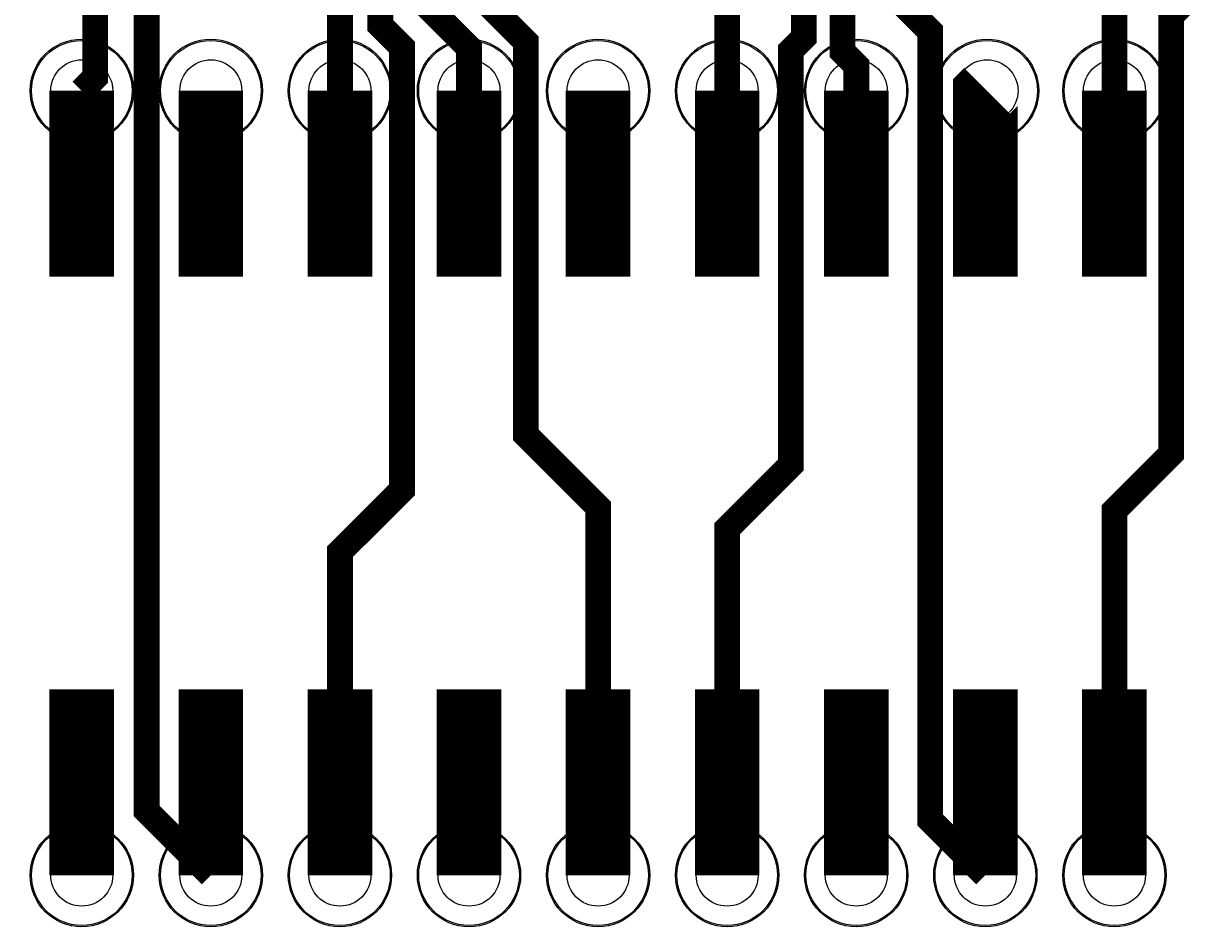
# Model space of a CAD drawing. Extents: x 0 to 3292, y 0 to 2151.
# Tile 27 of 50: x 1719 to 2169, y 15 to 365. Entities that reach past the tile are written whole.
import ezdxf

# ---------------------------------------------------------------- set-up
doc = ezdxf.new("R2010")
doc.units = 0
doc.layers.add('ETCH_BOTTOM', color=1, linetype='CONTINUOUS')
doc.layers.add('ETCH_TOP', color=4, linetype='CONTINUOUS')

# ---------------------------------------------------------------- blocks, each defined once
blk = doc.blocks.new('VIA_C10H24')
at = {"layer": 'ETCH_BOTTOM'}
for radius in [19.5, 19.5, 12]:
    blk.add_circle((0, 0), radius, dxfattribs=at)
at = {"layer": 'ETCH_TOP'}
for radius in [19.5, 19.5, 12]:
    blk.add_circle((0, 0), radius, dxfattribs=at)
blk = doc.blocks.new('FIGURE_CIRCLE')
blk.add_circle((0, 0), 0.5)

msp = doc.modelspace()

# ---------------------------------------------------------------- linework, layer by layer
at = {"layer": 'ETCH_BOTTOM', "const_width": 10}
for points in [[(2186.75, 1159.5), (2171.75, 1159.5), (2171.75, 1132.05), (2156.75, 1132.05), (2156.75, 1159.5), (2141.75, 1159.5), (2141.75, 1132.05), (2126.75, 1132.05), (2126.75, 1159.5), (2111.75, 1159.5), (2111.75, 1132.05), (2096.75, 1132.05), (2096.75, 1159.5), (2081.75, 1159.5), (2081.75, 1132.05), (1909.55, 1132.05), (1746.5, 969), (1746.5, 344.17), (1741.34, 339.01)], [(2331.69, 1083.05), (2302.69, 1112.05), (1917.84, 1112.05), (1766.5, 960.71), (1766.5, 59.85), (1791.34, 35.01)], [(1841.34, 339.01), (1841.34, 635.26), (1841.2, 635.4), (1841.2, 636.8), (1840, 638), (1840, 660)], [(1841.34, 35.01), (1841.34, 160.33), (1865.38, 184.37), (1865.38, 355.93), (1857, 364.31), (1857, 604.24), (1870, 617.24), (1870, 660)], [(1891.34, 339.01), (1891.34, 355.66), (1872, 375), (1872, 598.02), (1899.2, 625.22), (1899.2, 637.2), (1900, 638), (1900, 660)], [(1941.34, 35.01), (1941.34, 177.65), (1913.34, 205.65), (1913.34, 357.97), (1888, 383.31), (1888, 592.8), (1930, 634.8), (1930, 660)], [(1991.34, 339.01), (1991.34, 370.85), (2005.56, 385.07), (2005.56, 602.44), (1971, 637), (1971, 660)], [(1991.34, 35.01), (1991.34, 169.33), (2016, 193.99), (2016, 354.63), (2021, 359.63), (2021, 608.22), (2000, 629.22), (2000, 660)], [(2041.34, 339.01), (2041.34, 348.85), (2036, 354.19), (2036, 614.44), (2027, 623.44), (2027, 635), (2030, 638), (2030, 660)], [(2091.34, 35.01), (2070, 56.35), (2070, 362), (2051, 381), (2051, 629), (2060, 638), (2060, 660)], [(2141.34, 339.01), (2141.34, 370.85), (2172, 401.51), (2172, 566), (2100, 638), (2100, 660)], [(2141.34, 35.01), (2141.34, 176.33), (2163.34, 198.33), (2163.34, 368.11), (2187, 391.77), (2187, 572.22), (2156.34, 602.88), (2156.34, 611.66), (2130, 638), (2130, 660)]]:
    msp.add_lwpolyline(points, dxfattribs=at)
at = {"layer": 'ETCH_TOP', "const_width": 25}
for points in [[(1741.34, 267.01), (1741.34, 339.01)], [(1791.34, 267.01), (1791.34, 339.01)], [(1841.34, 267.01), (1841.34, 339.01)], [(1891.34, 267.01), (1891.34, 339.01)], [(1941.34, 267.01), (1941.34, 339.01)], [(1991.34, 267.01), (1991.34, 339.01)], [(2041.34, 267.01), (2041.34, 339.01)], [(2091.34, 267.01), (2091.34, 338.35), (2092, 339.01)], [(2141.34, 267.01), (2141.34, 339.01)], [(1741.34, 107.01), (1741.34, 35.01)], [(1791.34, 107.01), (1791.34, 35.01)], [(1841.34, 107.01), (1841.34, 35.01)], [(1891.34, 107.01), (1891.34, 35.01)], [(1941.34, 107.01), (1941.34, 35.01)], [(1991.34, 107.01), (1991.34, 35.01)], [(2041.34, 107.01), (2041.34, 35.01)], [(2091.34, 107.01), (2091.34, 35.01)], [(2141.34, 107.01), (2141.34, 35.01)]]:
    msp.add_lwpolyline(points, dxfattribs=at)

# ---------------------------------------------------------------- block references
at = {"layer": 'ETCH_TOP'}
for p in [(1941.34, 339.01), (2092, 339.01), (1841.34, 339.01), (1891.34, 339.01), (1991.34, 339.01), (1791.34, 339.01), (1741.34, 339.01), (2141.34, 339.01), (2041.34, 339.01), (1741.34, 35.01), (1891.34, 35.01), (2041.34, 35.01), (1841.34, 35.01), (1941.34, 35.01), (1991.34, 35.01), (1791.34, 35.01), (2141.34, 35.01), (2091.34, 35.01)]:
    msp.add_blockref('VIA_C10H24', p, dxfattribs=at)
at = {"layer": 'MANUFACTURING_NCDRILL_FIGURE', "xscale": 40, "yscale": 40}
for p in [(1741.34, 339.01), (1791.34, 339.01), (1841.34, 339.01), (1891.34, 339.01), (1941.34, 339.01), (1991.34, 339.01), (2041.34, 339.01), (2092, 339.01), (2141.34, 339.01), (1741.34, 35.01), (1791.34, 35.01), (1841.34, 35.01), (1891.34, 35.01), (1941.34, 35.01), (1991.34, 35.01), (2041.34, 35.01), (2091.34, 35.01), (2141.34, 35.01)]:
    msp.add_blockref('FIGURE_CIRCLE', p, dxfattribs=at)

doc.saveas('drawing.dxf')
